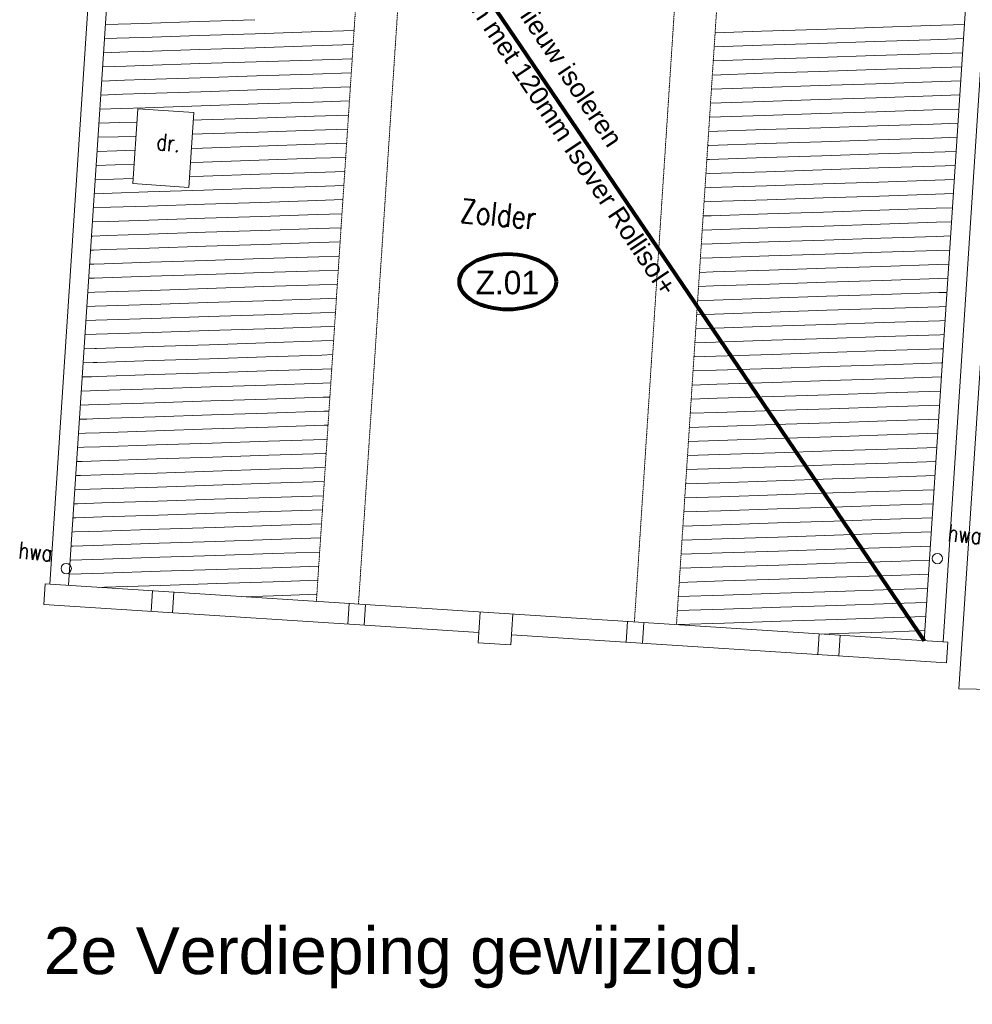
# Model space of a CAD drawing. Header units: millimetres. Extents: x -90830 to 24172, y -102460 to 73669.
# Tile 96 of 198: x -34496 to -24333, y -1209 to 9297. Entities that reach past the tile are written whole.
import ezdxf

# ---------------------------------------------------------------- set-up
doc = ezdxf.new("R2010")
doc.units = ezdxf.units.MM
doc.linetypes.add('ACAD_ISO14W100_S12', pattern=[0.009, 0.007, -0.001, 0, 0, 0, 0, 0, -0.001])
doc.linetypes.add('GETRENNT2_S6', pattern=[0.012, 0.007, -0.001, 0.001, -0.001, 0.001, -0.001])
doc.layers.get('0').update_dxf_attribs({"color": 253})
for name, color, linetype, lineweight in [('Algemeen', 253, 'Continuous', 9), ('Algemeen01', 253, 'Continuous', 80), ('B22-BINNENWANDEN_1', 253, 'Continuous', 9), ('BESCHRIJVING_1', 253, 'Continuous', 9), ('D21-BUITENWANDEN', 253, 'Continuous', 9), ('Standard', 253, 'Continuous', 9), ('V27-DAKEN', 253, 'Continuous', 9), ('V36-HOOGTELIJN1500', 253, 'GETRENNT2_S6', 9), ('V36-HOOGTELIJN2000', 253, 'ACAD_ISO14W100_S12', 9)]:
    doc.layers.add(name, color=color, linetype=linetype, lineweight=lineweight)
doc.styles.add('ARIAL', font='arial.ttf')
doc.styles.add('TXT', font='txt.shx')

msp = doc.modelspace()

# ---------------------------------------------------------------- linework, layer by layer
at = {"layer": 'Algemeen01'}
msp.add_line((-33155, 14908), (-24845, 2670), dxfattribs=at)
msp.add_ellipse((-29289, 6501), major_axis=(516, 0), ratio=0.573767, dxfattribs=at)
at = {"layer": 'B22-BINNENWANDEN_1'}
for p, q in [((-33290, 7548), (-33237, 8346)), ((-32638, 8307), (-33237, 8346)), ((-32691, 7508), (-32638, 8307)), ((-32691, 7508), (-33290, 7548))]:
    msp.add_line(p, q, dxfattribs=at)
at = {"layer": 'D21-BUITENWANDEN'}
for p, q in [((-34225, 3278), (-34239, 3058)), ((-24595, 2654), (-34225, 3278)), ((-33092, 2984), (-33078, 3203)), ((-32867, 2969), (-32853, 3189)), ((-29599, 2758), (-34239, 3058)), ((-30996, 2848), (-30982, 3068)), ((-30822, 2837), (-30807, 3056)), ((-29606, 2648), (-29585, 2977)), ((-29257, 2625), (-29236, 2955)), ((-28027, 2656), (-28013, 2876)), ((-27853, 2645), (-27839, 2864)), ((-24610, 2435), (-29250, 2735)), ((-25982, 2524), (-25967, 2743)), ((-29606, 2648), (-29257, 2625)), ((-25757, 2509), (-25743, 2729)), ((-24595, 2654), (-24610, 2435))]:
    msp.add_line(p, q, dxfattribs=at)
at = {"layer": 'Standard'}
for p, q in [((-33581, 9245), (-33311, 9254)), ((-33311, 9254), (-33189, 9258)), ((-33189, 9258), (-32589, 9277)), ((-32589, 9277), (-31989, 9297)), ((-24783, 9234), (-24415, 9246)), ((-32584, 9128), (-31985, 9147)), ((-31985, 9147), (-31385, 9167)), ((-31385, 9167), (-30929, 9182)), ((-27077, 9158), (-26583, 9174)), ((-26583, 9174), (-25983, 9194)), ((-25983, 9194), (-25383, 9214)), ((-25383, 9214), (-24783, 9234)), ((-33590, 9095), (-33328, 9103)), ((-33328, 9103), (-33184, 9108)), ((-33184, 9108), (-32584, 9128)), ((-26578, 9025), (-25978, 9044)), ((-25978, 9044), (-25378, 9064)), ((-25378, 9064), (-24779, 9084)), ((-24779, 9084), (-24425, 9095)), ((-33600, 8944), (-33344, 8953)), ((-33344, 8953), (-33179, 8958)), ((-33179, 8958), (-32579, 8978)), ((-32579, 8978), (-31980, 8997)), ((-31980, 8997), (-31380, 9017)), ((-31380, 9017), (-30939, 9031)), ((-27087, 9008), (-26578, 9025)), ((-25373, 8914), (-24774, 8934)), ((-24774, 8934), (-24435, 8945)), ((-24027, 8949), (-24476, 2157)), ((-33174, 8808), (-32574, 8828)), ((-32574, 8828), (-31975, 8847)), ((-31975, 8847), (-31375, 8867)), ((-31375, 8867), (-30949, 8881)), ((-27096, 8857), (-26573, 8875)), ((-26573, 8875), (-25973, 8894)), ((-25973, 8894), (-25373, 8914)), ((-33610, 8794), (-33361, 8802)), ((-33361, 8802), (-33174, 8808)), ((-31370, 8717), (-30959, 8731)), ((-27106, 8707), (-26568, 8725)), ((-26568, 8725), (-25968, 8744)), ((-25968, 8744), (-25368, 8764)), ((-25368, 8764), (-24769, 8784)), ((-24769, 8784), (-24445, 8794)), ((-33620, 8643), (-33378, 8651)), ((-33378, 8651), (-33169, 8658)), ((-33169, 8658), (-32569, 8678)), ((-32569, 8678), (-31970, 8697)), ((-31970, 8697), (-31370, 8717)), ((-25363, 8614), (-24764, 8634)), ((-24764, 8634), (-24455, 8644)), ((-33164, 8508), (-32565, 8528)), ((-32565, 8528), (-31965, 8548)), ((-31965, 8548), (-31365, 8567)), ((-31365, 8567), (-30969, 8580)), ((-27116, 8557), (-26563, 8575)), ((-26563, 8575), (-25963, 8594)), ((-25963, 8594), (-25363, 8614)), ((-33630, 8493), (-33395, 8501)), ((-33395, 8501), (-33164, 8508)), ((-31960, 8398), (-31360, 8417)), ((-31360, 8417), (-30979, 8430)), ((-27126, 8406), (-26558, 8425)), ((-26558, 8425), (-25958, 8445)), ((-25958, 8445), (-25359, 8464)), ((-25359, 8464), (-24759, 8484)), ((-24759, 8484), (-24465, 8494)), ((-33640, 8343), (-33411, 8350)), ((-33411, 8350), (-33159, 8358)), ((-33159, 8358), (-32560, 8378)), ((-32560, 8378), (-31960, 8398)), ((-25953, 8295), (-25354, 8314)), ((-25354, 8314), (-24754, 8334)), ((-24754, 8334), (-24474, 8343)), ((-33650, 8192), (-33428, 8199)), ((-33428, 8199), (-33246, 8205)), ((-32644, 8225), (-32555, 8228)), ((-32555, 8228), (-31955, 8248)), ((-31955, 8248), (-31355, 8267)), ((-31355, 8267), (-30989, 8279)), ((-27136, 8256), (-26553, 8275)), ((-26553, 8275), (-25953, 8295)), ((-32550, 8078), (-31950, 8098)), ((-31950, 8098), (-31350, 8118)), ((-31350, 8118), (-30998, 8129)), ((-27146, 8105), (-26548, 8125)), ((-26548, 8125), (-25948, 8145)), ((-25948, 8145), (-25349, 8164)), ((-25349, 8164), (-24749, 8184)), ((-24749, 8184), (-24484, 8193)), ((-33660, 8042), (-33445, 8049)), ((-33445, 8049), (-33256, 8055)), ((-32654, 8075), (-32550, 8078)), ((-26543, 7975), (-25943, 7995)), ((-25943, 7995), (-25344, 8015)), ((-25344, 8015), (-24744, 8034)), ((-24744, 8034), (-24494, 8042)), ((-33670, 7891), (-33461, 7898)), ((-33461, 7898), (-33266, 7905)), ((-32664, 7924), (-32545, 7928)), ((-32545, 7928), (-31945, 7948)), ((-31945, 7948), (-31345, 7968)), ((-31345, 7968), (-31008, 7979)), ((-27155, 7955), (-27143, 7955)), ((-27143, 7955), (-26543, 7975)), ((-25339, 7865), (-24739, 7884)), ((-24739, 7884), (-24504, 7892)), ((-32673, 7774), (-32540, 7778)), ((-32540, 7778), (-31940, 7798)), ((-31940, 7798), (-31341, 7818)), ((-31341, 7818), (-31018, 7828)), ((-27165, 7805), (-27138, 7806)), ((-27138, 7806), (-26538, 7825)), ((-26538, 7825), (-25939, 7845)), ((-25939, 7845), (-25339, 7865)), ((-33680, 7741), (-33478, 7748)), ((-33478, 7748), (-33276, 7754)), ((-31336, 7668), (-31028, 7678)), ((-27133, 7656), (-26533, 7675)), ((-26533, 7675), (-25934, 7695)), ((-25934, 7695), (-25334, 7715)), ((-25334, 7715), (-24734, 7734)), ((-24734, 7734), (-24514, 7742)), ((-33690, 7590), (-33495, 7597)), ((-33495, 7597), (-33286, 7604)), ((-32683, 7624), (-32535, 7628)), ((-32535, 7628), (-31935, 7648)), ((-31935, 7648), (-31336, 7668)), ((-27175, 7654), (-27133, 7656)), ((-25929, 7545), (-25329, 7565)), ((-25329, 7565), (-24729, 7584)), ((-24729, 7584), (-24523, 7591)), ((-33130, 7459), (-32530, 7478)), ((-32530, 7478), (-31930, 7498)), ((-31930, 7498), (-31331, 7518)), ((-31331, 7518), (-31038, 7527)), ((-27185, 7504), (-27128, 7506)), ((-27128, 7506), (-26528, 7525)), ((-26528, 7525), (-25929, 7545)), ((-33700, 7440), (-33511, 7446)), ((-33511, 7446), (-33130, 7459)), ((-31925, 7348), (-31326, 7368)), ((-31326, 7368), (-31048, 7377)), ((-27195, 7353), (-27123, 7356)), ((-27123, 7356), (-26523, 7375)), ((-26523, 7375), (-25924, 7395)), ((-25924, 7395), (-25324, 7415)), ((-25324, 7415), (-24724, 7435)), ((-24724, 7435), (-24533, 7441)), ((-33710, 7290), (-33528, 7296)), ((-33528, 7296), (-33125, 7309)), ((-33125, 7309), (-32525, 7329)), ((-32525, 7329), (-31925, 7348)), ((-25919, 7245), (-25319, 7265)), ((-25319, 7265), (-24720, 7285)), ((-24720, 7285), (-24543, 7290)), ((-33720, 7139), (-33545, 7145)), ((-33545, 7145), (-33120, 7159)), ((-33120, 7159), (-32520, 7179)), ((-32520, 7179), (-31921, 7198)), ((-31921, 7198), (-31321, 7218)), ((-31321, 7218), (-31058, 7227)), ((-27204, 7203), (-27118, 7206)), ((-27118, 7206), (-26519, 7226)), ((-26519, 7226), (-25919, 7245)), ((-32515, 7029), (-31916, 7048)), ((-31916, 7048), (-31316, 7068)), ((-31316, 7068), (-31068, 7076)), ((-27214, 7053), (-27113, 7056)), ((-27113, 7056), (-26514, 7076)), ((-26514, 7076), (-25914, 7095)), ((-25914, 7095), (-25314, 7115)), ((-25314, 7115), (-24715, 7135)), ((-24715, 7135), (-24553, 7140)), ((-33729, 6989), (-33715, 6989)), ((-33715, 6989), (-33562, 6994)), ((-33562, 6994), (-33115, 7009)), ((-33115, 7009), (-32515, 7029)), ((-26509, 6926), (-25909, 6945)), ((-25909, 6945), (-25309, 6965)), ((-25309, 6965), (-24710, 6985)), ((-24710, 6985), (-24563, 6990)), ((-33739, 6838), (-33710, 6839)), ((-33710, 6839), (-33578, 6844)), ((-33578, 6844), (-33110, 6859)), ((-33110, 6859), (-32510, 6879)), ((-32510, 6879), (-31911, 6898)), ((-31911, 6898), (-31311, 6918)), ((-31311, 6918), (-31078, 6926)), ((-27224, 6902), (-27108, 6906)), ((-27108, 6906), (-26509, 6926)), ((-25304, 6815), (-24705, 6835)), ((-24705, 6835), (-24573, 6839)), ((-33105, 6709), (-32505, 6729)), ((-32505, 6729), (-31906, 6749)), ((-31906, 6749), (-31306, 6768)), ((-31306, 6768), (-31088, 6775)), ((-27234, 6752), (-27103, 6756)), ((-27103, 6756), (-26504, 6776)), ((-26504, 6776), (-25904, 6795)), ((-25904, 6795), (-25304, 6815)), ((-33749, 6688), (-33705, 6689)), ((-33705, 6689), (-33595, 6693)), ((-33595, 6693), (-33105, 6709)), ((-31301, 6618), (-31098, 6625)), ((-27099, 6606), (-26499, 6626)), ((-26499, 6626), (-25899, 6646)), ((-25899, 6646), (-25300, 6665)), ((-25300, 6665), (-24700, 6685)), ((-24700, 6685), (-24582, 6689)), ((-33759, 6538), (-33700, 6540)), ((-33700, 6540), (-33612, 6542)), ((-33612, 6542), (-33100, 6559)), ((-33100, 6559), (-32501, 6579)), ((-32501, 6579), (-31901, 6599)), ((-31901, 6599), (-31301, 6618)), ((-27244, 6601), (-27099, 6606)), ((-25894, 6496), (-25295, 6515)), ((-25295, 6515), (-24695, 6535)), ((-24695, 6535), (-24592, 6538)), ((-33695, 6390), (-33095, 6409)), ((-33095, 6409), (-32496, 6429)), ((-32496, 6429), (-31896, 6449)), ((-31896, 6449), (-31296, 6468)), ((-31296, 6468), (-31108, 6475)), ((-27254, 6451), (-27094, 6456)), ((-27094, 6456), (-26494, 6476)), ((-26494, 6476), (-25894, 6496)), ((-33769, 6387), (-33695, 6390)), ((-31891, 6299), (-31291, 6318)), ((-31291, 6318), (-31118, 6324)), ((-27263, 6301), (-27089, 6306)), ((-27089, 6306), (-26489, 6326)), ((-26489, 6326), (-25889, 6346)), ((-25889, 6346), (-25290, 6365)), ((-25290, 6365), (-24690, 6385)), ((-24690, 6385), (-24602, 6388)), ((-33779, 6237), (-33690, 6240)), ((-33690, 6240), (-33090, 6259)), ((-33090, 6259), (-32491, 6279)), ((-32491, 6279), (-31891, 6299)), ((-25884, 6196), (-25285, 6215)), ((-25285, 6215), (-24685, 6235)), ((-24685, 6235), (-24612, 6238)), ((-33685, 6090), (-33085, 6110)), ((-33085, 6110), (-32486, 6129)), ((-32486, 6129), (-31886, 6149)), ((-31886, 6149), (-31286, 6169)), ((-31286, 6169), (-31128, 6174)), ((-27273, 6150), (-27084, 6156)), ((-27084, 6156), (-26484, 6176)), ((-26484, 6176), (-25884, 6196)), ((-33789, 6086), (-33685, 6090)), ((-32481, 5979), (-31881, 5999)), ((-31881, 5999), (-31282, 6019)), ((-31282, 6019), (-31137, 6023)), ((-27283, 6000), (-27079, 6007)), ((-27079, 6007), (-26479, 6026)), ((-26479, 6026), (-25880, 6046)), ((-25880, 6046), (-25280, 6066)), ((-25280, 6066), (-24680, 6085)), ((-24680, 6085), (-24622, 6087)), ((-33799, 5936), (-33680, 5940)), ((-33680, 5940), (-33081, 5960)), ((-33081, 5960), (-32481, 5979)), ((-26474, 5876), (-25875, 5896)), ((-25875, 5896), (-25275, 5916)), ((-25275, 5916), (-24675, 5935)), ((-24675, 5935), (-24631, 5937)), ((-33809, 5786), (-33695, 5789)), ((-33695, 5789), (-33675, 5790)), ((-33675, 5790), (-33076, 5810)), ((-33076, 5810), (-32476, 5829)), ((-32476, 5829), (-31876, 5849)), ((-31876, 5849), (-31277, 5869)), ((-31277, 5869), (-31147, 5873)), ((-27293, 5849), (-27074, 5857)), ((-27074, 5857), (-26474, 5876)), ((-25270, 5766), (-24670, 5785)), ((-24670, 5785), (-24641, 5786)), ((-33071, 5660), (-32471, 5679)), ((-32471, 5679), (-31871, 5699)), ((-31871, 5699), (-31272, 5719)), ((-31272, 5719), (-31157, 5723)), ((-27303, 5699), (-27069, 5707)), ((-27069, 5707), (-26469, 5726)), ((-26469, 5726), (-25870, 5746)), ((-25870, 5746), (-25270, 5766)), ((-33819, 5635), (-33712, 5639)), ((-33712, 5639), (-33670, 5640)), ((-33670, 5640), (-33071, 5660)), ((-31866, 5549), (-31267, 5569)), ((-31267, 5569), (-31167, 5572)), ((-27064, 5557), (-26464, 5576)), ((-26464, 5576), (-25865, 5596)), ((-25865, 5596), (-25265, 5616)), ((-25265, 5616), (-24665, 5635)), ((-24665, 5635), (-24651, 5636)), ((-33829, 5485), (-33729, 5488)), ((-33729, 5488), (-33665, 5490)), ((-33665, 5490), (-33066, 5510)), ((-33066, 5510), (-32466, 5530)), ((-32466, 5530), (-31866, 5549)), ((-27312, 5549), (-27064, 5557)), ((-25860, 5446), (-25260, 5466)), ((-25260, 5466), (-24661, 5486)), ((-33661, 5340), (-33061, 5360)), ((-33061, 5360), (-32461, 5380)), ((-32461, 5380), (-31862, 5399)), ((-31862, 5399), (-31262, 5419)), ((-31262, 5419), (-31177, 5422)), ((-27322, 5398), (-27059, 5407)), ((-27059, 5407), (-26460, 5427)), ((-26460, 5427), (-25860, 5446)), ((-33839, 5334), (-33745, 5337)), ((-33745, 5337), (-33661, 5340)), ((-31857, 5249), (-31257, 5269)), ((-31257, 5269), (-31187, 5271)), ((-27332, 5248), (-27054, 5257)), ((-27054, 5257), (-26455, 5277)), ((-26455, 5277), (-25855, 5296)), ((-25855, 5296), (-25255, 5316)), ((-25255, 5316), (-24671, 5335)), ((-33849, 5184), (-33762, 5187)), ((-33762, 5187), (-33656, 5190)), ((-33656, 5190), (-33056, 5210)), ((-33056, 5210), (-32456, 5230)), ((-32456, 5230), (-31857, 5249)), ((-25850, 5146), (-25250, 5166)), ((-25250, 5166), (-24681, 5185)), ((-33651, 5040), (-33051, 5060)), ((-33051, 5060), (-32451, 5080)), ((-32451, 5080), (-31852, 5099)), ((-31852, 5099), (-31252, 5119)), ((-31252, 5119), (-31197, 5121)), ((-27342, 5097), (-27049, 5107)), ((-27049, 5107), (-26450, 5127)), ((-26450, 5127), (-25850, 5146)), ((-33859, 5034), (-33779, 5036)), ((-33779, 5036), (-33651, 5040)), ((-32446, 4930), (-31847, 4950)), ((-31847, 4950), (-31247, 4969)), ((-31247, 4969), (-31207, 4971)), ((-27352, 4947), (-27044, 4957)), ((-27044, 4957), (-26445, 4977)), ((-26445, 4977), (-25845, 4996)), ((-25845, 4996), (-25245, 5016)), ((-25245, 5016), (-24690, 5034)), ((-33868, 4883), (-33795, 4886)), ((-33795, 4886), (-33646, 4890)), ((-33646, 4890), (-33046, 4910)), ((-33046, 4910), (-32446, 4930)), ((-26440, 4827), (-25840, 4847)), ((-25840, 4847), (-25240, 4866)), ((-25240, 4866), (-24700, 4884)), ((-33878, 4733), (-33812, 4735)), ((-33812, 4735), (-33641, 4741)), ((-33641, 4741), (-33041, 4760)), ((-33041, 4760), (-32442, 4780)), ((-32442, 4780), (-31842, 4800)), ((-31842, 4800), (-31242, 4819)), ((-31242, 4819), (-31217, 4820)), ((-27362, 4797), (-27039, 4807)), ((-27039, 4807), (-26440, 4827)), ((-25236, 4716), (-24710, 4734)), ((-33036, 4610), (-32437, 4630)), ((-32437, 4630), (-31837, 4650)), ((-31837, 4650), (-31237, 4669)), ((-31237, 4669), (-31227, 4670)), ((-27371, 4646), (-27035, 4657)), ((-27035, 4657), (-26435, 4677)), ((-26435, 4677), (-25835, 4697)), ((-25835, 4697), (-25236, 4716)), ((-33888, 4582), (-33829, 4584)), ((-33829, 4584), (-33636, 4591)), ((-33636, 4591), (-33036, 4610)), ((-31832, 4500), (-31237, 4519)), ((-27030, 4507), (-26430, 4527)), ((-26430, 4527), (-25830, 4547)), ((-25830, 4547), (-25231, 4566)), ((-25231, 4566), (-24720, 4583)), ((-33898, 4432), (-33846, 4434)), ((-33846, 4434), (-33631, 4441)), ((-33631, 4441), (-33031, 4460)), ((-33031, 4460), (-32432, 4480)), ((-32432, 4480), (-31832, 4500)), ((-27381, 4496), (-27030, 4507)), ((-25825, 4397), (-25226, 4416)), ((-25226, 4416), (-24730, 4433)), ((-33626, 4291), (-33026, 4310)), ((-33026, 4310), (-32427, 4330)), ((-32427, 4330), (-31827, 4350)), ((-31827, 4350), (-31247, 4369)), ((-27391, 4345), (-27025, 4357)), ((-27025, 4357), (-26425, 4377)), ((-26425, 4377), (-25825, 4397)), ((-33908, 4282), (-33862, 4283)), ((-33862, 4283), (-33626, 4291)), ((-31822, 4200), (-31257, 4218)), ((-27401, 4195), (-27020, 4207)), ((-27020, 4207), (-26420, 4227)), ((-26420, 4227), (-25820, 4247)), ((-25820, 4247), (-25221, 4267)), ((-25221, 4267), (-24740, 4282)), ((-33918, 4131), (-33879, 4132)), ((-33879, 4132), (-33621, 4141)), ((-33621, 4141), (-33022, 4161)), ((-33022, 4161), (-32422, 4180)), ((-32422, 4180), (-31822, 4200)), ((-25816, 4097), (-25216, 4117)), ((-25216, 4117), (-24749, 4132)), ((-33616, 3991), (-33017, 4011)), ((-33017, 4011), (-32417, 4030)), ((-32417, 4030), (-31817, 4050)), ((-31817, 4050), (-31267, 4068)), ((-27411, 4045), (-27015, 4058)), ((-27015, 4058), (-26415, 4077)), ((-26415, 4077), (-25816, 4097)), ((-33928, 3981), (-33896, 3982)), ((-33896, 3982), (-33616, 3991)), ((-32412, 3880), (-31812, 3900)), ((-31812, 3900), (-31276, 3918)), ((-27421, 3894), (-27010, 3908)), ((-27010, 3908), (-26410, 3927)), ((-26410, 3927), (-25811, 3947)), ((-25811, 3947), (-25211, 3967)), ((-25211, 3967), (-24759, 3982)), ((-33938, 3830), (-33912, 3831)), ((-33912, 3831), (-33611, 3841)), ((-33611, 3841), (-33012, 3861)), ((-33012, 3861), (-32412, 3880)), ((-26405, 3777), (-25806, 3797)), ((-25806, 3797), (-25206, 3817)), ((-25206, 3817), (-24769, 3831)), ((-33948, 3680), (-33929, 3681)), ((-33929, 3681), (-33606, 3691)), ((-33606, 3691), (-33007, 3711)), ((-33007, 3711), (-32407, 3730)), ((-32407, 3730), (-31807, 3750)), ((-31807, 3750), (-31286, 3767)), ((-27430, 3744), (-27005, 3758)), ((-27005, 3758), (-26405, 3777)), ((-25201, 3667), (-24779, 3681)), ((-33002, 3561), (-32402, 3581)), ((-32402, 3581), (-31802, 3600)), ((-31802, 3600), (-31296, 3617)), ((-27440, 3593), (-27000, 3608)), ((-27000, 3608), (-26400, 3627)), ((-26400, 3627), (-25801, 3647)), ((-25801, 3647), (-25201, 3667)), ((-33958, 3529), (-33946, 3530)), ((-33946, 3530), (-33601, 3541)), ((-33601, 3541), (-33002, 3561)), ((-26995, 3458), (-26396, 3478)), ((-26396, 3478), (-25796, 3497)), ((-25796, 3497), (-25196, 3517)), ((-25196, 3517), (-24789, 3530)), ((-33968, 3379), (-33962, 3379)), ((-33962, 3379), (-33597, 3391)), ((-33597, 3391), (-32997, 3411)), ((-32997, 3411), (-32397, 3431)), ((-32397, 3431), (-31798, 3450)), ((-31798, 3450), (-31306, 3466)), ((-27450, 3443), (-26995, 3458)), ((-25791, 3347), (-25191, 3367)), ((-25191, 3367), (-24798, 3380)), ((-33592, 3241), (-32992, 3261)), ((-32992, 3261), (-32392, 3281)), ((-32392, 3281), (-31793, 3300)), ((-31793, 3300), (-31316, 3316)), ((-27460, 3293), (-26990, 3308)), ((-26990, 3308), (-26391, 3328)), ((-26391, 3328), (-25791, 3347)), ((-33643, 3240), (-33592, 3241)), ((-31788, 3150), (-31326, 3166)), ((-27470, 3142), (-26985, 3158)), ((-26985, 3158), (-26386, 3178)), ((-26386, 3178), (-25786, 3197)), ((-25786, 3197), (-25186, 3217)), ((-25186, 3217), (-24808, 3229)), ((-32125, 3139), (-31788, 3150)), ((-26381, 3028), (-25781, 3047)), ((-25781, 3047), (-25181, 3067)), ((-25181, 3067), (-24818, 3079)), ((-27479, 2992), (-26980, 3008)), ((-26980, 3008), (-26381, 3028)), ((-27471, 2842), (-26976, 2858)), ((-26976, 2858), (-26376, 2878)), ((-26376, 2878), (-25776, 2898)), ((-25776, 2898), (-25176, 2917)), ((-25176, 2917), (-24828, 2929)), ((-25942, 2742), (-25771, 2748)), ((-25771, 2748), (-25172, 2767)), ((-25172, 2767), (-24838, 2778)), ((-24476, 2157), (-12524, 1890))]:
    msp.add_line(p, q, dxfattribs=at)
for centre in [(-24706, 3547), (-34000, 3440)]:
    msp.add_circle(centre, 55, dxfattribs=at)
at = {"layer": 'V27-DAKEN'}
for p, q in [((-33406, 14920), (-34175, 3275)), ((-33207, 14899), (-33976, 3262)), ((-24227, 12129), (-24845, 2670)), ((-24027, 12125), (-24645, 2657)), ((-24660, 2438), (-24660, 2438))]:
    msp.add_line(p, q, dxfattribs=at)
at = {"layer": 'V36-HOOGTELIJN1500'}
for p, q in [((-30570, 14613), (-31331, 3087)), ((-27195, 14246), (-27938, 2872))]:
    msp.add_line(p, q, dxfattribs=at)
at = {"layer": 'V36-HOOGTELIJN2000'}
for p, q in [((-30123, 14564), (-30882, 3057)), ((-26748, 14198), (-27489, 2843))]:
    msp.add_line(p, q, dxfattribs=at)

# ---------------------------------------------------------------- texts
at = {"insert": (-34239, -1038), "char_height": 500, "width": 7876.77, "attachment_point": 7, "style": 'ARIAL'}
msp.add_mtext('\\W1.01;2e\\~Verdieping\\~gewijzigd.', dxfattribs=at)
at = {"layer": 'Algemeen', "char_height": 200, "attachment_point": 7, "rotation": 303.6989, "style": 'ARIAL'}
for s, insert, width in [('\\W1.01;gehele\\~kap\\~hellend\\~opnieuw\\~isoleren', (-30800, 11682), 4654.11), ('\\W1.00;tusssen\\~de\\~gordingen\\~met\\~120mm\\~Isover\\~Rollisol+', (-31133, 11460), 6333.6)]:
    msp.add_mtext(s, dxfattribs=dict(at, insert=insert, width=width))
at = {"layer": 'Algemeen', "insert": (-29633, 6364), "char_height": 250, "width": 821.32, "attachment_point": 7, "style": 'ARIAL'}
msp.add_mtext('\\W0.97;Z.01', dxfattribs=at)
at = {"layer": 'BESCHRIJVING_1', "insert": (-29805, 7137), "char_height": 250, "width": 1145.46, "attachment_point": 7, "rotation": 354.3423, "style": 'TXT'}
msp.add_mtext('\\W0.78;Zolder', dxfattribs=at)
at = {"layer": 'Standard', "char_height": 180, "width": 425.13, "attachment_point": 7, "rotation": 354.3423, "style": 'TXT'}
for s, insert in [('\\W0.78;dr.', (-33043, 7908)), ('\\W0.78;hwa', (-24601, 3735)), ('\\W0.78;hwa', (-34514, 3549))]:
    msp.add_mtext(s, dxfattribs=dict(at, insert=insert))

doc.saveas('drawing.dxf')
